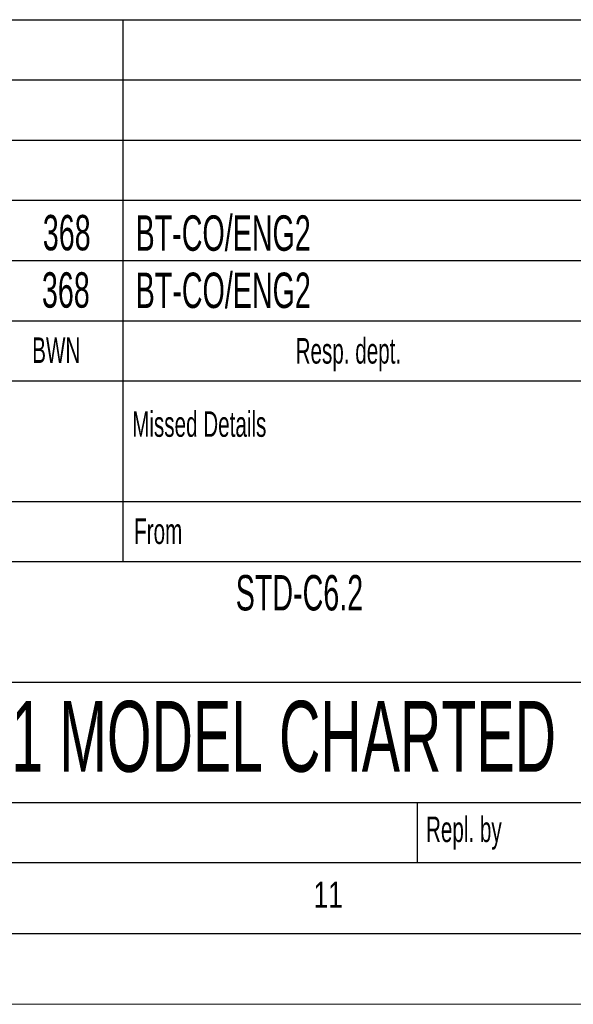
# Model space of a CAD drawing. Header units: millimetres. Extents: x 0 to 594, y 0 to 420.
# Tile 21 of 48: x 504 to 543, y 0 to 70. Entities that reach past the tile are written whole.
import ezdxf

# ---------------------------------------------------------------- set-up
doc = ezdxf.new("R2010")
doc.units = ezdxf.units.MM
doc.layers.add('FORMAT', color=7, linetype='Continuous')
doc.layers.add('SLD-0', color=7, linetype='Continuous')
doc.styles.add('SLDTEXTSTYLE0', font='TXT', dxfattribs={"width": 0.75})
doc.styles.add('SLDTEXTSTYLE1', font='TXT', dxfattribs={"width": 0.605})

msp = doc.modelspace()

# ---------------------------------------------------------------- linework, layer by layer
at = {"color": 7, "linetype": 'Continuous', "lineweight": 18}
msp.add_line((0, 0), (594, 0), dxfattribs=at)
at = {"layer": 'FORMAT'}
for p, q in [((399.4, 69.5), (584, 69.5)), ((399.4, 69.5), (584, 69.5)), ((399.4, 69.5), (584, 69.5)), ((511.2, 69.5), (511.2, 44)), ((399.4, 65.25), (584, 65.25)), ((399.4, 65.25), (584, 65.25)), ((511.2, 65.25), (511.2, 44)), ((399.4, 61), (584, 61)), ((399.4, 56.75), (584, 56.75)), ((399.4, 52.5), (584, 52.5)), ((399.4, 48.25), (584, 48.25)), ((399.4, 44), (584, 44)), ((511.2, 44), (511.2, 31.25)), ((399.4, 35.5), (584, 35.5)), ((477.4, 31.25), (584, 31.25)), ((477.4, 22.75), (584, 22.75)), ((477.4, 14.25), (584, 14.25)), ((532, 10), (532, 14.25)), ((20, 10), (584, 10)), ((399.4, 10), (584, 10)), ((15, 5), (589, 5))]:
    msp.add_line(p, q, dxfattribs=at)
at = {"layer": 'SLD-0'}
msp.add_line((399.4, 10), (584, 10), dxfattribs=at)

# ---------------------------------------------------------------- texts
at = {"layer": 'FORMAT'}
for s, insert, char_height, attachment_point, style in [('368', (507.237, 55.718), 2.5, 2, 'SLDTEXTSTYLE1'), ('BT-CO/ENG2', (512.094, 55.689), 2.5, 1, 'SLDTEXTSTYLE1'), ('368', (507.173, 51.671), 2.5, 2, 'SLDTEXTSTYLE1'), ('BT-CO/ENG2', (512.101, 51.648), 2.5, 1, 'SLDTEXTSTYLE1'), ('BWN', (504.799, 47.073), 1.8, 1, 'SLDTEXTSTYLE1'), ('Resp. dept.', (523.388, 47.025), 1.8, 1, 'SLDTEXTSTYLE1'), ('Missed Details', (511.854, 41.857), 1.8, 1, 'SLDTEXTSTYLE1'), ('From', (511.991, 34.295), 1.8, 1, 'SLDTEXTSTYLE1'), ('STD-C6.2', (523.659, 30.301), 2.5, 2, 'SLDTEXTSTYLE1'), ('1 MODEL CHARTED', (522.548, 21.416), 5, 2, 'SLDTEXTSTYLE1'), ('Repl. by', (532.589, 13.253), 1.8, 1, 'SLDTEXTSTYLE1'), ('11', (524.653, 8.668), 1.8521, 1, 'SLDTEXTSTYLE0')]:
    msp.add_mtext(s, dxfattribs=dict(at, insert=insert, char_height=char_height, attachment_point=attachment_point, style=style))

doc.saveas('drawing.dxf')
